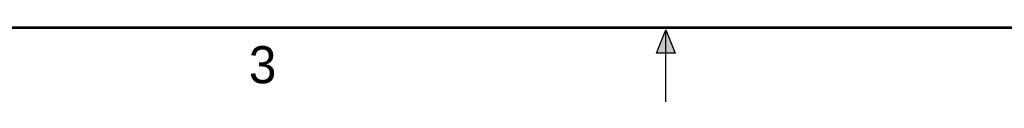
# Model space of a CAD drawing. Header units: inches. Extents: x 0 to 22, y 0 to 17.
# Tile 8 of 29: x 6.6 to 13.3, y 0 to 0.5. Entities that reach past the tile are written whole.
import ezdxf

# ---------------------------------------------------------------- set-up
doc = ezdxf.new("R2010")
doc.units = ezdxf.units.IN
doc.header["$LTSCALE"] = 1.21
doc.header["$MEASUREMENT"] = 0
doc.layers.get('0').update_dxf_attribs({"linetype": 'CONTINUOUS'})
doc.styles.get("Standard").update_dxf_attribs({"font": 'txt', "width": 0.8})

msp = doc.modelspace()

# ---------------------------------------------------------------- hatches: boundary and pattern name
at = {"linetype": 'CONTINUOUS'}
msp.add_hatch(color=2, dxfattribs=at).paths.add_polyline_path([(10.9375, 0.3287), (11, 0.485), (11.0625, 0.3287)])

# ---------------------------------------------------------------- linework, layer by layer
at = {"color": 2, "linetype": 'CONTINUOUS'}
for p, q in [((10.9375, 0.3287), (11, 0.485)), ((11, 0.485), (11.0625, 0.3287)), ((11, 0), (11, 0.485)), ((11.0625, 0.3287), (10.9375, 0.3287))]:
    msp.add_line(p, q, dxfattribs=at)
at = {"color": 7, "linetype": 'CONTINUOUS', "const_width": 0.02}
msp.add_lwpolyline([(0.5, 0.5), (21.5, 0.5)], dxfattribs=at)

# ---------------------------------------------------------------- texts
at = {"color": 2, "linetype": 'CONTINUOUS'}
msp.add_text('3', height=0.25, dxfattribs=at).set_placement((8.1875, 0.125))

doc.saveas('drawing.dxf')
